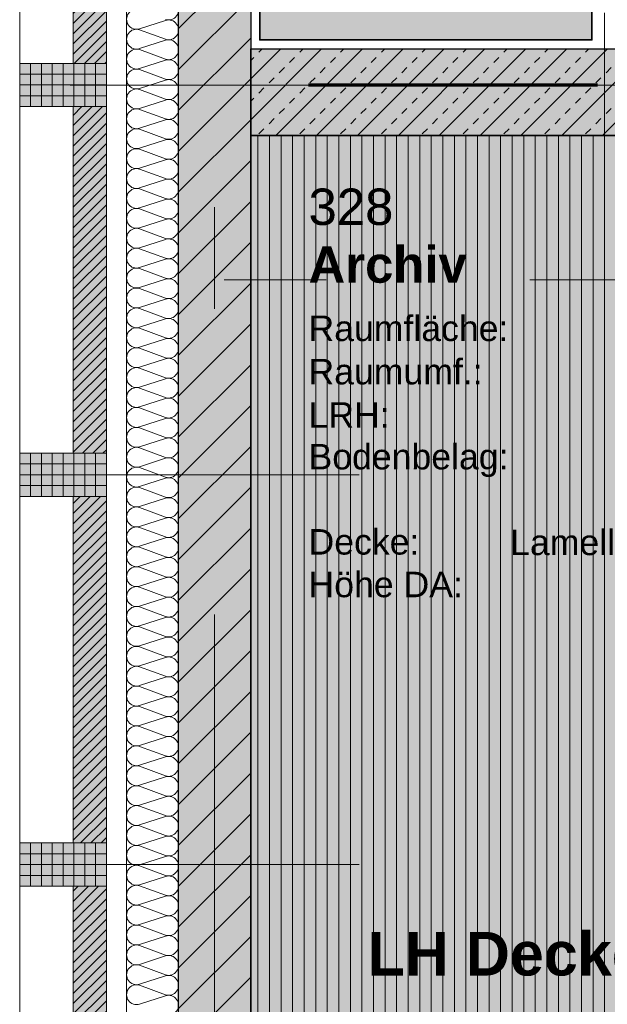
# Model space of a CAD drawing. Header units: metres. Extents: x -49 to 152, y -127 to 99.
# Tile 18 of 177: x -39.82 to -37.79, y -19.38 to -15.97. Entities that reach past the tile are written whole.
import ezdxf
from ezdxf.enums import TextEntityAlignment as Align

# ---------------------------------------------------------------- set-up
doc = ezdxf.new("R2010")
doc.units = ezdxf.units.M
doc.header["$PDMODE"] = 1
doc.header["$PDSIZE"] = -2
for name, pattern in [('Achsen 01', [5.291531, 3.175, -1.058062, 0.352704, -0.705764]), ('gestrichelt - 01', [2, 1, -1]), ('Raster 01', [2, 1, -1])]:
    doc.linetypes.add(name, pattern=pattern)
doc.layers.get('0').update_dxf_attribs({"lineweight": 25})
for name, color, linetype, lineweight, true_color in [('013_Beton und Stahlbetonarbeiten-000 Sichtbeton-331 tragende Au', 5, 'Continuous', 5, 0x0000ff), ('013_Beton und Stahlbetonarbeiten-000 Sichtbeton-341 tragende In', 5, 'Continuous', 5, 0x0000ff), ('014_Fassadenarbeiten-000 Aufsicht Betonfertigteile', 7, 'Continuous', 9, 0xc0c0c0), ('014_Fassadenarbeiten-330 mineralische Dämmung', 7, 'Continuous', 9, 0x666666), ('031_Metallbauarbeiten-350 Lamellendecke DS', 7, 'Continuous', 35, 0x666666), ('AV1-Achsen', 1, 'Achsen 01', 18, 0xff0000), ('AV1-Raster', 7, 'Raster 01', 9, 0xa6a6a6)]:
    doc.layers.add(name, color=color, linetype=linetype, lineweight=lineweight, true_color=true_color)
for name, color, linetype, lineweight in [('013_Beton und Stahlbetonarbeiten-320 Stahlbeton', 7, 'Continuous', 25), ('013_Beton und Stahlbetonarbeiten-330 Außenwände', 7, 'Continuous', 25), ('014_Fassadenarbeiten-330 Betonfertigteile vertikal', 7, 'Continuous', 9), ('014_Fassadenarbeiten-330 Filtermauerwerk 11.5cm', 7, 'Continuous', 9), ('_1.35m (3D)', 7, 'Continuous', 9), ('_GRU (2D)', 7, 'Continuous', 9), ('_OG 3 (2D)', 7, 'Continuous', 9), ('_OG 3 - DS (2D)', 7, 'Continuous', 9), ('AV1-Brandschutzkonzept-Brandschutzkonzept', 7, 'Continuous', 5), ('AV1-Schnitt Achsen', 7, 'Achsen 01', 18), ('AV1-Stempel-Raumstempel', 7, 'Continuous', 9), ('Bemaßung-Bemaßung', 7, 'Continuous', 9)]:
    doc.layers.add(name, color=color, linetype=linetype, lineweight=lineweight)
doc.layers.get('0').freeze()
doc.styles.add('Arial', font='arial.ttf')
doc.styles.add('Arial (bold)', font='arialbd.ttf')
doc.dimstyles.new('COE 50', dxfattribs={"dimtxt": 100.872396, "dimasz": 0.001414, "dimexe": 0.001, "dimexo": 0.01, "dimgap": 0.001, "dimtad": 1, "dimdec": 3, "dimtxsty": 'Arial', "dimblk": 'VW_SLASH-3', "dimblk1": 'VW_SLASH-3', "dimblk2": 'VW_SLASH-3', "dimcen": 0, "dimadec": 3, "dimazin": 0, "dimtfac": 0.8, "dimtdec": 3, "dimtix": 1, "dimtmove": 0, "dimatfit": 0, "dimldrblk": 'VW_SLASH-2', "dimfxl": 0.002, "dimfxlon": 1, "dimfrac": 2, "dimtolj": 1, "dimarcsym": 0})
pattern_1 = [(45, (0, 0), (0.01767767, -0.01767767), [])]
pattern_2 = [(-90, (0, 0), (0.0375, 0), [])]
pattern_3 = [(0, (0, 0), (2e-18, -0.0375), [])]
pattern_4 = [(45, (0, 0), (0.07071068, -0.07071068), [0.025, -0.025])]
pattern_5 = [(-135, (0.03106, -0.03313), (0.07071068, -0.07071068), [])]

# ---------------------------------------------------------------- blocks, each defined once
blk = doc.blocks.new('Group-4')
at = {"layer": 'AV1-Raster'}
for p, q in [((-37.8, -22.95), (-37.8, 1.35)), ((1.35, -16.2), (-40.5, -16.2)), ((1.35, -17.55), (-40.5, -17.55)), ((1.35, -18.9), (-40.5, -18.9))]:
    blk.add_line(p, q, dxfattribs=at)
blk = doc.blocks.new('1.35m (3D)')
at = {"layer": 'AV1-Raster', "color": 7}
blk.add_blockref('Group-4', (0, 0), dxfattribs=at)
blk = doc.blocks.new('OG 3 - DS (2D)')
at = {"layer": '031_Metallbauarbeiten-350 Lamellendecke DS', "linetype": 'Continuous', "lineweight": 0, "transparency": 33554508}
for color, points in [(5, [(-38.994, -14.881), (-37.844, -14.881), (-37.844, -16.044), (-38.994, -16.044)]), (254, [(-39.025, -16.375), (-36.525, -16.375), (-36.525, -21.385), (-39.025, -21.385)])]:
    blk.add_hatch(color=color, dxfattribs=at).paths.add_polyline_path(points)
at = {"layer": '031_Metallbauarbeiten-350 Lamellendecke DS', "linetype": 'Continuous', "lineweight": 9, "transparency": 33554508}
h = blk.add_hatch(dxfattribs=at)
h.set_pattern_fill('Lamellendecke', color=252, style=0, pattern_type=2)
h.set_pattern_definition([(90, (0, 0), (0.04, 0), [])])
h.paths.add_polyline_path([(-39.025, -16.375), (-36.525, -16.375), (-36.525, -21.385), (-39.025, -21.385)])
at = {"layer": '031_Metallbauarbeiten-350 Lamellendecke DS', "color": 251, "linetype": 'Continuous', "lineweight": 35, "transparency": 33554687, "flags": 128}
blk.add_lwpolyline([(-38.994, -14.881), (-37.844, -14.881), (-37.844, -16.044), (-38.994, -16.044)], close=True, dxfattribs=at)
at = {"layer": '031_Metallbauarbeiten-350 Lamellendecke DS', "flags": 128}
blk.add_lwpolyline([(-39.025, -16.375), (-36.525, -16.375), (-36.525, -21.385), (-39.025, -21.385)], close=True, dxfattribs=at)
at = {"layer": '031_Metallbauarbeiten-350 Lamellendecke DS', "insert": (-37.775, -19.2257), "char_height": 0.151309, "attachment_point": 5, "line_spacing_factor": 0.969122, "style": 'Arial (bold)'}
blk.add_mtext('LH Decke: 0,18m', dxfattribs=at)
blk = doc.blocks.new('Group-334')
at = {"layer": '014_Fassadenarbeiten-330 mineralische Dämmung', "transparency": 33554687, "flags": 128}
for points in [[(-19.4201, 39.32, 1.372583), (-19.3545, 39.32), (-19.3835, 39.41, -1.372995), (-19.3179, 39.41), (-19.3512, 39.32, 1.372583), (-19.2856, 39.32), (-19.3145, 39.41, -1.372995), (-19.2489, 39.41), (-19.2822, 39.32, 1.372583), (-19.2166, 39.32), (-19.2456, 39.41, -1.372995), (-19.18, 39.41), (-19.2133, 39.32, 1.372583), (-19.1477, 39.32), (-19.1766, 39.41, -1.372995), (-19.111, 39.41), (-19.1443, 39.32, 1.372583), (-19.0787, 39.32), (-19.1077, 39.41, -1.372995), (-19.0421, 39.41), (-19.0754, 39.32, 1.372583), (-19.0098, 39.32), (-19.0387, 39.41, -1.372995), (-18.9732, 39.41), (-19.0064, 39.32, 1.372583), (-18.9409, 39.32), (-18.9698, 39.41, -1.372995), (-18.9042, 39.41), (-18.9375, 39.32, 1.372583), (-18.8719, 39.32), (-18.9008, 39.41, -1.372995), (-18.8353, 39.41), (-18.8685, 39.32, 1.372583), (-18.803, 39.32), (-18.8319, 39.41, -1.372995), (-18.7663, 39.41), (-18.7996, 39.32, 1.372583), (-18.734, 39.32), (-18.7629, 39.41, -1.372995), (-18.6974, 39.41), (-18.7306, 39.32, 1.372583), (-18.6651, 39.32), (-18.694, 39.41, -1.372995), (-18.6284, 39.41), (-18.6617, 39.32, 1.372583), (-18.5961, 39.32), (-18.6251, 39.41, -1.372995), (-18.5595, 39.41), (-18.5928, 39.32, 1.372583), (-18.5272, 39.32), (-18.5561, 39.41, -1.372995), (-18.4905, 39.41), (-18.5238, 39.32, 1.372583), (-18.4582, 39.32), (-18.4872, 39.41, -1.372995), (-18.4216, 39.41), (-18.4549, 39.32, 1.372583), (-18.3893, 39.32), (-18.4182, 39.41, -1.372995), (-18.3527, 39.41), (-18.3859, 39.32, 1.372583), (-18.3204, 39.32), (-18.3493, 39.41, -1.372995), (-18.2837, 39.41), (-18.317, 39.32, 1.372583), (-18.2514, 39.32), (-18.2803, 39.41, -1.372995), (-18.2148, 39.41), (-18.248, 39.32, 1.372583), (-18.1825, 39.32), (-18.2114, 39.41, -1.372995), (-18.1458, 39.41), (-18.1791, 39.32, 1.372583), (-18.1135, 39.32), (-18.1424, 39.41, -1.372995), (-18.0769, 39.41), (-18.1101, 39.32, 1.372583), (-18.0446, 39.32), (-18.0735, 39.41, -1.372995), (-18.0079, 39.41), (-18.0412, 39.32, 1.372583), (-17.9756, 39.32), (-18.0046, 39.41, -1.372995), (-17.939, 39.41), (-17.9723, 39.32, 1.372583), (-17.9067, 39.32), (-17.9356, 39.41, -1.372995), (-17.87, 39.41), (-17.9033, 39.32, 1.372583), (-17.8377, 39.32), (-17.8667, 39.41, -1.372995), (-17.8011, 39.41), (-17.8344, 39.32, 1.372583), (-17.7688, 39.32), (-17.7977, 39.41, -1.372995), (-17.7322, 39.41), (-17.7654, 39.32, 1.372583), (-17.6999, 39.32), (-17.7288, 39.41, -1.372995), (-17.6632, 39.41), (-17.6965, 39.32, 1.372583), (-17.6309, 39.32), (-17.6598, 39.41, -1.372995), (-17.5943, 39.41), (-17.6275, 39.32, 1.372583), (-17.562, 39.32), (-17.5909, 39.41, -1.372995), (-17.5253, 39.41), (-17.5586, 39.32, 1.372583), (-17.493, 39.32), (-17.5219, 39.41, -1.372995), (-17.4564, 39.41), (-17.4896, 39.32, 1.372583), (-17.4241, 39.32), (-17.453, 39.41, -1.372995), (-17.3874, 39.41), (-17.4207, 39.32, 1.372583), (-17.3551, 39.32), (-17.3841, 39.41, -1.372995), (-17.3185, 39.41), (-17.3518, 39.32, 1.372583), (-17.2862, 39.32), (-17.3151, 39.41, -1.372995), (-17.2495, 39.41), (-17.2828, 39.32, 1.372583), (-17.2172, 39.32), (-17.2462, 39.41, -1.372995), (-17.1806, 39.41), (-17.2139, 39.32, 1.372583), (-17.1483, 39.32), (-17.1772, 39.41, -1.372995), (-17.1116, 39.41), (-17.1449, 39.32, 1.372583), (-17.0793, 39.32), (-17.1083, 39.41, -1.372995), (-17.0427, 39.41), (-17.076, 39.32, 1.372583), (-17.0104, 39.32), (-17.0393, 39.41, -1.372995), (-16.9738, 39.41), (-17.007, 39.32, 1.372583), (-16.9415, 39.32), (-16.9704, 39.41, -1.372995), (-16.9048, 39.41), (-16.9381, 39.32, 1.372583), (-16.8725, 39.32), (-16.9014, 39.41, -1.372995), (-16.8359, 39.41), (-16.8691, 39.32, 1.372583), (-16.8036, 39.32), (-16.8325, 39.41, -1.372995), (-16.7669, 39.41), (-16.8002, 39.32, 1.372583), (-16.7346, 39.32), (-16.7635, 39.41, -1.372995), (-16.698, 39.41), (-16.7313, 39.32, 1.372583), (-16.6657, 39.32), (-16.6946, 39.41, -1.372995), (-16.629, 39.41), (-16.6623, 39.32, 1.372583), (-16.5967, 39.32), (-16.6257, 39.41, -1.372995), (-16.5601, 39.41), (-16.5934, 39.32, 1.372583), (-16.5278, 39.32), (-16.5567, 39.41, -1.372995), (-16.4911, 39.41), (-16.5244, 39.32, 1.372583), (-16.4588, 39.32), (-16.4878, 39.41, -1.372995), (-16.4222, 39.41), (-16.4555, 39.32, 1.372583), (-16.3899, 39.32), (-16.4188, 39.41, -1.372995), (-16.3533, 39.41), (-16.3865, 39.32, 1.372583), (-16.321, 39.32), (-16.3499, 39.41, -1.372995), (-16.2843, 39.41), (-16.3176, 39.32, 1.372583), (-16.252, 39.32), (-16.2809, 39.41, -1.372995), (-16.2154, 39.41), (-16.2486, 39.32, 1.372583), (-16.1831, 39.32), (-16.212, 39.41, -1.372995), (-16.1464, 39.41), (-16.1797, 39.32, 1.372583), (-16.1141, 39.32), (-16.143, 39.41, -1.372995), (-16.0775, 39.41), (-16.1107, 39.32, 1.372583), (-16.0452, 39.32), (-16.0741, 39.41, -1.372995), (-16.0085, 39.41), (-16.0418, 39.32, 1.372583), (-15.9762, 39.32), (-16.0052, 39.41, -1.372995), (-15.9396, 39.41)], [(-15.9729, 39.32, 1.372583), (-15.9073, 39.32)]]:
    blk.add_lwpolyline(points, format="xyb", dxfattribs=at)
blk = doc.blocks.new('Group-335')
at = {"layer": '014_Fassadenarbeiten-330 mineralische Dämmung', "transparency": 33554687}
blk.add_blockref('Group-334', (0, 0), dxfattribs=at)
blk = doc.blocks.new('Parametric Object-53')
at = {"layer": '014_Fassadenarbeiten-330 mineralische Dämmung', "color": 7, "transparency": 33554687}
blk.add_blockref('Group-335', (0, 0), dxfattribs=at)
at = {"layer": '014_Fassadenarbeiten-330 mineralische Dämmung', "color": 0, "flags": 1}
for tag in ['IFC_UUID', 'instanceID', 'prm0_name', 'prm0_type', 'prm0_value', 'prm1_name', 'prm1_type', 'prm1_value', 'prm2_name', 'prm2_type', 'prm2_value', 'prm3_name', 'prm3_type', 'prm3_value', 'prm4_name', 'prm4_type', 'prm4_value', 'prm5_name', 'prm5_type', 'prm5_value', 'prm6_name', 'prm6_type', 'prm6_value']:
    blk.add_attdef(tag, (-39.4631, -21.9098), '', height=0.00018, dxfattribs=at)
blk = doc.blocks.new('VW_SLASH-3')
at = {"color": 0, "linetype": 'ByBlock', "lineweight": -2, "transparency": 16777216}
blk.add_line((0, 0), (-1, 0), dxfattribs=at)
at = {"color": 0, "linetype": 'Continuous', "lineweight": 15, "transparency": 16777216, "flags": 128}
blk.add_lwpolyline([(0.5, 0.5), (-0.5, -0.5)], dxfattribs=at)
blk = doc.blocks.new('*D685')
at = {"layer": 'Bemaßung-Bemaßung', "color": 0, "lineweight": -2}
for p, q in [((-42.225, -13.5), (-42.375, -13.5)), ((-42.325, -16.1293), (-42.325, -13.5707)), ((-42.225, -16.2), (-42.375, -16.2))]:
    blk.add_line(p, q, dxfattribs=at)
at = {"layer": 'Defpoints', "color": 0}
for p in [(-42.325, -13.5), (-39.15, -13.5), (-39.15, -16.2)]:
    blk.add_point(p, dxfattribs=at)
at = {"layer": 'Bemaßung-Bemaßung', "color": 0, "lineweight": -2, "xscale": 0.070693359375, "yscale": 0.070693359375, "zscale": 0.070693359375}
for p, rotation in [((-42.325, -13.5), 90), ((-42.325, -16.2), 270)]:
    blk.add_blockref('VW_SLASH-3', p, dxfattribs=dict(at, rotation=rotation))
at = {"layer": 'Bemaßung-Bemaßung', "color": 0, "insert": (-42.4356, -14.85), "char_height": 0.10087, "attachment_point": 5, "rotation": 90, "style": 'Arial'}
blk.add_mtext('\\A1;2,70', dxfattribs=at)
blk = doc.blocks.new('VW_SLASH-2')
at = {"color": 0, "linetype": 'ByBlock', "lineweight": -2, "transparency": 16777216}
blk.add_line((0, 0), (-1, 0), dxfattribs=at)
at = {"color": 0, "linetype": 'Continuous', "lineweight": 15, "transparency": 16777216, "flags": 128}
blk.add_lwpolyline([(0.5, 0.5), (-0.5, -0.5)], dxfattribs=at)
blk = doc.blocks.new('*D686')
at = {"layer": 'Bemaßung-Bemaßung', "color": 0, "lineweight": -2}
for p, q in [((-42.225, -16.2), (-42.375, -16.2)), ((-42.325, -21.5293), (-42.325, -16.2707)), ((-42.225, -21.6), (-42.375, -21.6))]:
    blk.add_line(p, q, dxfattribs=at)
at = {"layer": 'Defpoints', "color": 0}
for p in [(-42.325, -16.2), (-39.15, -16.2), (-39.15, -21.6)]:
    blk.add_point(p, dxfattribs=at)
at = {"layer": 'Bemaßung-Bemaßung', "color": 0, "lineweight": -2, "xscale": 0.070693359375, "yscale": 0.070693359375, "zscale": 0.070693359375}
for p, rotation in [((-42.325, -16.2), 90), ((-42.325, -21.6), 270)]:
    blk.add_blockref('VW_SLASH-3', p, dxfattribs=dict(at, rotation=rotation))
at = {"layer": 'Bemaßung-Bemaßung', "color": 0, "insert": (-42.4356, -18.9), "char_height": 0.10087, "attachment_point": 5, "rotation": 90, "style": 'Arial'}
blk.add_mtext('\\A1;5,40', dxfattribs=at)
blk = doc.blocks.new('*D791')
at = {"layer": 'Bemaßung-Bemaßung', "color": 0, "linetype": 'Continuous', "lineweight": -2}
for p, q in [((-40.225, -16.375), (-40.375, -16.375)), ((-40.325, -16.4457), (-40.325, -21.4043)), ((-40.225, -21.475), (-40.375, -21.475))]:
    blk.add_line(p, q, dxfattribs=at)
at = {"layer": 'Defpoints', "color": 0}
for p in [(-39.025, -16.375), (-40.325, -21.475), (-39.025, -21.475)]:
    blk.add_point(p, dxfattribs=at)
at = {"layer": 'Bemaßung-Bemaßung', "color": 0, "lineweight": -2, "xscale": 0.070693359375, "yscale": 0.070693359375, "zscale": 0.070693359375}
for p, rotation in [((-40.325, -16.375), 90), ((-40.325, -21.475), 270)]:
    blk.add_blockref('VW_SLASH-3', p, dxfattribs=dict(at, rotation=rotation))
at = {"layer": 'Bemaßung-Bemaßung', "color": 0, "insert": (-40.4356, -18.925), "char_height": 0.10087, "attachment_point": 5, "rotation": 90, "style": 'Arial'}
blk.add_mtext('\\A1;5,10', dxfattribs=at)
blk = doc.blocks.new('*D792')
at = {"layer": 'Bemaßung-Bemaßung', "color": 0, "linetype": 'Continuous', "lineweight": -2}
for p, q in [((-40.225, -16.075), (-40.375, -16.075)), ((-40.325, -16.1457), (-40.325, -16.3043)), ((-40.225, -16.375), (-40.375, -16.375))]:
    blk.add_line(p, q, dxfattribs=at)
at = {"layer": 'Defpoints', "color": 0}
for p in [(-39.025, -16.075), (-40.325, -16.375), (-39.025, -16.375)]:
    blk.add_point(p, dxfattribs=at)
at = {"layer": 'Bemaßung-Bemaßung', "color": 0, "lineweight": -2, "xscale": 0.070693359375, "yscale": 0.070693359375, "zscale": 0.070693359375}
for p, rotation in [((-40.325, -16.075), 90), ((-40.325, -16.375), 270)]:
    blk.add_blockref('VW_SLASH-3', p, dxfattribs=dict(at, rotation=rotation))
at = {"layer": 'Bemaßung-Bemaßung', "color": 0, "insert": (-40.4265, -16.225), "char_height": 0.10087, "attachment_point": 5, "rotation": 90, "style": 'Arial'}
blk.add_mtext('\\A1;30', dxfattribs=at)
blk = doc.blocks.new('*D793')
at = {"layer": 'Bemaßung-Bemaßung', "color": 0, "linetype": 'Continuous', "lineweight": -2}
for p, q in [((-40.225, -5.525), (-40.375, -5.525)), ((-40.325, -5.5957), (-40.325, -16.0043)), ((-40.225, -16.075), (-40.375, -16.075))]:
    blk.add_line(p, q, dxfattribs=at)
at = {"layer": 'Defpoints', "color": 0}
for p in [(-39.025, -5.525), (-40.325, -16.075), (-39.025, -16.075)]:
    blk.add_point(p, dxfattribs=at)
at = {"layer": 'Bemaßung-Bemaßung', "color": 0, "lineweight": -2, "xscale": 0.070693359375, "yscale": 0.070693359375, "zscale": 0.070693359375}
for p, rotation in [((-40.325, -5.525), 90), ((-40.325, -16.075), 270)]:
    blk.add_blockref('VW_SLASH-3', p, dxfattribs=dict(at, rotation=rotation))
at = {"layer": 'Bemaßung-Bemaßung', "color": 0, "insert": (-40.4356, -10.8), "char_height": 0.10087, "attachment_point": 5, "rotation": 90, "style": 'Arial'}
blk.add_mtext('\\A1;10,55', dxfattribs=at)
blk = doc.blocks.new('Raumstempel - Symbol - 1 (2D)')
at = {"layer": 'AV1-Stempel-Raumstempel', "attachment_point": 1, "line_spacing_factor": 0.967919, "style": 'Arial'}
for s, insert, char_height in [('Raumfläche:', (0.2, -0.6736), 0.088263), ('m²', (1.6225, -0.6736), 0.08826), ('Raumumf.:', (0.2, -0.8236), 0.08826), ('m', (1.6225, -0.8236), 0.0883), ('LRH:', (0.2, -0.9736), 0.08826), ('m', (1.6225, -0.9736), 0.0883), ('Bodenbelag:', (0.2, -1.118), 0.088263), ('Decke:', (0.2, -1.4131), 0.08826), ('Höhe DA:', (0.2, -1.5607), 0.08826), ('m', (1.6225, -1.5625), 0.0883)]:
    blk.add_mtext(s, dxfattribs=dict(at, insert=insert, char_height=char_height))
at = {"layer": 'AV1-Stempel-Raumstempel'}
for tag, style, p in [('Raumnummer', 'Arial', (0.2, -0.2337)), ('Raumname', 'Arial (bold)', (0.2, -0.4337))]:
    blk.add_attdef(tag, text='', height=0.1261, dxfattribs=dict(at, style=style)).set_placement(p, align=Align.TOP_LEFT)
at = {"layer": 'AV1-Stempel-Raumstempel', "style": 'Arial'}
for tag, p in [('Raumfläche', (1.5725, -0.6736)), ('Raumumfang', (1.5725, -0.8236)), ('LRH', (1.5725, -0.9736)), ('Bodenbelag', (1.7253, -1.1199)), ('Bodendetail', (1.7253, -1.2674)), ('Decke', (1.7278, -1.415)), ('Höhe_DA', (1.5725, -1.5625))]:
    blk.add_attdef(tag, text='', height=0.0883, dxfattribs=at).set_placement(p, align=Align.TOP_RIGHT)
blk = doc.blocks.new('Group-878')
at = {"layer": 'AV1-Achsen'}
blk.add_line((-39.15, -26.5), (-39.15, 4.9), dxfattribs=at)
blk = doc.blocks.new('Group-880')
at = {"layer": 'AV1-Achsen'}
blk.add_line((-43.35, -16.2), (4.2, -16.2), dxfattribs=at)
blk = doc.blocks.new('Group-885')
at = {"layer": 'AV1-Schnitt Achsen'}
blk.add_line((-43.35, -16.875), (4.2, -16.875), dxfattribs=at)
blk = doc.blocks.new('GRU (2D)')
at = {"layer": 'AV1-Achsen', "color": 7}
for name in ['Group-878', 'Group-880']:
    blk.add_blockref(name, (0, 0), dxfattribs=at)
at = {"layer": 'AV1-Schnitt Achsen', "color": 7}
blk.add_blockref('Group-885', (0, 0), dxfattribs=at)
blk = doc.blocks.new('OG 3 (2D)')
at = {"layer": '013_Beton und Stahlbetonarbeiten-320 Stahlbeton', "linetype": 'Continuous', "lineweight": 0, "true_color": 0xc0c0c0}
blk.add_hatch(color=9, dxfattribs=at).paths.add_polyline_path([(-39.025, -16.075), (-35.825, -16.075), (-35.825, -16.375), (-39.025, -16.375)])
at = {"layer": '013_Beton und Stahlbetonarbeiten-320 Stahlbeton', "linetype": 'Continuous', "lineweight": 13}
h = blk.add_hatch(dxfattribs=at)
h.set_pattern_fill('Stahlbeton', color=251, style=0, pattern_type=2)
h.set_pattern_definition(pattern_4)
h.paths.add_polyline_path([(-39.025, -16.075), (-35.825, -16.075), (-35.825, -16.375), (-39.025, -16.375)])
h = blk.add_hatch(dxfattribs=at)
h.set_pattern_fill('Stahlbeton-1', color=251, style=0, pattern_type=2)
h.set_pattern_definition(pattern_5)
h.paths.add_polyline_path([(-39.025, -16.075), (-35.825, -16.075), (-35.825, -16.375), (-39.025, -16.375)])
at = {"layer": '013_Beton und Stahlbetonarbeiten-330 Außenwände', "linetype": 'Continuous', "lineweight": 0, "true_color": 0xc0c0c0}
blk.add_hatch(color=9, dxfattribs=at).paths.add_polyline_path([(-39.275, 0.125), (-18.775, 0.125), (-18.775, -0.125), (-39.025, -0.125), (-39.025, -21.725), (-39.275, -21.725)])
at = {"layer": '013_Beton und Stahlbetonarbeiten-330 Außenwände', "linetype": 'Continuous', "lineweight": 13}
h = blk.add_hatch(dxfattribs=at)
h.set_pattern_fill('Stahlbeton', color=251, style=0, pattern_type=2)
h.set_pattern_definition(pattern_4)
h.paths.add_polyline_path([(-39.275, 0.125), (-18.775, 0.125), (-18.775, -0.125), (-39.025, -0.125), (-39.025, -21.725), (-39.275, -21.725)])
h = blk.add_hatch(dxfattribs=at)
h.set_pattern_fill('Stahlbeton-1', color=251, style=0, pattern_type=2)
h.set_pattern_definition(pattern_5)
h.paths.add_polyline_path([(-39.275, 0.125), (-18.775, 0.125), (-18.775, -0.125), (-39.025, -0.125), (-39.025, -21.725), (-39.275, -21.725)])
at = {"layer": '014_Fassadenarbeiten-330 Betonfertigteile vertikal', "linetype": 'Continuous', "lineweight": 0}
for points in [[(-39.525, -16.275), (-39.525, -16.125), (-39.825, -16.125), (-39.825, -16.275)], [(-39.525, -17.625), (-39.525, -17.475), (-39.825, -17.475), (-39.825, -17.625)], [(-39.525, -18.975), (-39.525, -18.825), (-39.825, -18.825), (-39.825, -18.975)]]:
    blk.add_hatch(color=9, dxfattribs=at).paths.add_polyline_path(points)
at = {"layer": '014_Fassadenarbeiten-330 Betonfertigteile vertikal', "linetype": 'Continuous', "lineweight": 9}
h = blk.add_hatch(dxfattribs=at)
h.set_pattern_fill('Stahlbetonfertigteil-1', color=8, style=0, pattern_type=2)
h.set_pattern_definition(pattern_2)
h.paths.add_polyline_path([(-39.525, -16.275), (-39.525, -16.125), (-39.825, -16.125), (-39.825, -16.275)])
at = {"layer": '014_Fassadenarbeiten-330 Betonfertigteile vertikal', "linetype": 'Continuous', "lineweight": 13}
h = blk.add_hatch(dxfattribs=at)
h.set_pattern_fill('Stahlbetonfertigteil', color=8, style=0, pattern_type=2)
h.set_pattern_definition(pattern_3)
h.paths.add_polyline_path([(-39.525, -16.275), (-39.525, -16.125), (-39.825, -16.125), (-39.825, -16.275)])
at = {"layer": '014_Fassadenarbeiten-330 Betonfertigteile vertikal', "linetype": 'Continuous', "lineweight": 9}
h = blk.add_hatch(dxfattribs=at)
h.set_pattern_fill('Stahlbetonfertigteil-1', color=8, style=0, pattern_type=2)
h.set_pattern_definition(pattern_2)
h.paths.add_polyline_path([(-39.525, -17.625), (-39.525, -17.475), (-39.825, -17.475), (-39.825, -17.625)])
at = {"layer": '014_Fassadenarbeiten-330 Betonfertigteile vertikal', "linetype": 'Continuous', "lineweight": 13}
h = blk.add_hatch(dxfattribs=at)
h.set_pattern_fill('Stahlbetonfertigteil', color=8, style=0, pattern_type=2)
h.set_pattern_definition(pattern_3)
h.paths.add_polyline_path([(-39.525, -17.625), (-39.525, -17.475), (-39.825, -17.475), (-39.825, -17.625)])
at = {"layer": '014_Fassadenarbeiten-330 Betonfertigteile vertikal', "linetype": 'Continuous', "lineweight": 9}
h = blk.add_hatch(dxfattribs=at)
h.set_pattern_fill('Stahlbetonfertigteil-1', color=8, style=0, pattern_type=2)
h.set_pattern_definition(pattern_2)
h.paths.add_polyline_path([(-39.525, -18.975), (-39.525, -18.825), (-39.825, -18.825), (-39.825, -18.975)])
at = {"layer": '014_Fassadenarbeiten-330 Betonfertigteile vertikal', "linetype": 'Continuous', "lineweight": 13}
h = blk.add_hatch(dxfattribs=at)
h.set_pattern_fill('Stahlbetonfertigteil', color=8, style=0, pattern_type=2)
h.set_pattern_definition(pattern_3)
h.paths.add_polyline_path([(-39.525, -18.975), (-39.525, -18.825), (-39.825, -18.825), (-39.825, -18.975)])
at = {"layer": '014_Fassadenarbeiten-330 Filtermauerwerk 11.5cm', "linetype": 'Continuous', "lineweight": 0, "true_color": 0xd19783}
for points in [[(-39.64, -14.925), (-39.525, -14.925), (-39.525, -16.125), (-39.64, -16.125)], [(-39.64, -16.275), (-39.525, -16.275), (-39.525, -17.475), (-39.64, -17.475)], [(-39.64, -17.625), (-39.525, -17.625), (-39.525, -18.825), (-39.64, -18.825)], [(-39.64, -18.975), (-39.525, -18.975), (-39.525, -20.175), (-39.64, -20.175)]]:
    blk.add_hatch(color=33, dxfattribs=at).paths.add_polyline_path(points)
at = {"layer": '014_Fassadenarbeiten-330 Filtermauerwerk 11.5cm', "linetype": 'Continuous', "lineweight": 9}
h = blk.add_hatch(dxfattribs=at)
h.set_pattern_fill('Mauerwerk Münster', color=8, style=0, pattern_type=2)
h.set_pattern_definition(pattern_1)
h.paths.add_polyline_path([(-39.64, -14.925), (-39.525, -14.925), (-39.525, -16.125), (-39.64, -16.125)])
h = blk.add_hatch(dxfattribs=at)
h.set_pattern_fill('Mauerwerk Münster', color=8, style=0, pattern_type=2)
h.set_pattern_definition(pattern_1)
h.paths.add_polyline_path([(-39.64, -16.275), (-39.525, -16.275), (-39.525, -17.475), (-39.64, -17.475)])
h = blk.add_hatch(dxfattribs=at)
h.set_pattern_fill('Mauerwerk Münster', color=8, style=0, pattern_type=2)
h.set_pattern_definition(pattern_1)
h.paths.add_polyline_path([(-39.64, -17.625), (-39.525, -17.625), (-39.525, -18.825), (-39.64, -18.825)])
h = blk.add_hatch(dxfattribs=at)
h.set_pattern_fill('Mauerwerk Münster', color=8, style=0, pattern_type=2)
h.set_pattern_definition(pattern_1)
h.paths.add_polyline_path([(-39.64, -18.975), (-39.525, -18.975), (-39.525, -20.175), (-39.64, -20.175)])
at = {"layer": '013_Beton und Stahlbetonarbeiten-000 Sichtbeton-331 tragende Au', "color": 30}
for points in [[(-39.075, -5.475), (-39.025, -5.525), (-39.075, -16.125), (-39.025, -16.075)], [(-39.075, -16.325), (-39.025, -16.375), (-39.075, -21.475), (-39.025, -21.475)]]:
    blk.add_solid(points, dxfattribs=at)
at = {"layer": '013_Beton und Stahlbetonarbeiten-000 Sichtbeton-341 tragende In', "color": 30}
for points in [[(-39.025, -16.075), (-35.825, -16.075), (-39.075, -16.125), (-35.875, -16.125)], [(-39.075, -16.325), (-35.875, -16.325), (-39.025, -16.375), (-35.825, -16.375)]]:
    blk.add_solid(points, dxfattribs=at)
at = {"layer": '013_Beton und Stahlbetonarbeiten-320 Stahlbeton', "flags": 128}
blk.add_lwpolyline([(-39.025, -16.075), (-35.825, -16.075), (-35.825, -16.375), (-39.025, -16.375)], close=True, dxfattribs=at)
at = {"layer": '013_Beton und Stahlbetonarbeiten-330 Außenwände', "flags": 128}
blk.add_lwpolyline([(-39.275, 0.125), (-18.775, 0.125), (-18.775, -0.125), (-39.025, -0.125), (-39.025, -21.725), (-39.275, -21.725)], close=True, dxfattribs=at)
at = {"layer": '014_Fassadenarbeiten-000 Aufsicht Betonfertigteile', "flags": 128}
blk.add_lwpolyline([(-39.455, 0.305), (-39.455, -21.905), (-39.825, -22.275), (-39.825, 0.675)], close=True, dxfattribs=at)
at = {"layer": '014_Fassadenarbeiten-330 Betonfertigteile vertikal', "flags": 128}
for points in [[(-39.525, -16.275), (-39.525, -16.125), (-39.825, -16.125), (-39.825, -16.275)], [(-39.525, -17.625), (-39.525, -17.475), (-39.825, -17.475), (-39.825, -17.625)], [(-39.525, -18.975), (-39.525, -18.825), (-39.825, -18.825), (-39.825, -18.975)]]:
    blk.add_lwpolyline(points, close=True, dxfattribs=at)
at = {"layer": '014_Fassadenarbeiten-330 Filtermauerwerk 11.5cm', "flags": 128}
for points in [[(-39.64, -14.925), (-39.525, -14.925), (-39.525, -16.125), (-39.64, -16.125)], [(-39.64, -16.275), (-39.525, -16.275), (-39.525, -17.475), (-39.64, -17.475)], [(-39.64, -17.625), (-39.525, -17.625), (-39.525, -18.825), (-39.64, -18.825)], [(-39.64, -18.975), (-39.525, -18.975), (-39.525, -20.175), (-39.64, -20.175)]]:
    blk.add_lwpolyline(points, close=True, dxfattribs=at)
at = {"layer": '014_Fassadenarbeiten-330 mineralische Dämmung', "flags": 128}
blk.add_lwpolyline([(-18.9, 0.305), (-18.9, 0.125), (-39.275, 0.125), (-39.275, -21.725), (-39.15, -21.725), (-39.15, -21.905), (-39.455, -21.905), (-39.455, 0.305)], close=True, dxfattribs=at)
at = {"layer": 'AV1-Brandschutzkonzept-Brandschutzkonzept', "color": 40, "linetype": 'gestrichelt - 01', "lineweight": 70, "true_color": 0xffc000, "transparency": 33554687}
blk.add_line((-35.825, -16.2), (-39.025, -16.2), dxfattribs=at)
at = {"layer": '014_Fassadenarbeiten-330 mineralische Dämmung', "rotation": 90}
blk.add_blockref('Parametric Object-53', (0, 0), dxfattribs=at)
at = {"layer": 'AV1-Stempel-Raumstempel'}
blk.add_blockref('Raumstempel - Symbol - 1 (2D)', (-39.025, -16.325), dxfattribs=at).add_auto_attribs({'Raumname': 'Archiv', 'Raumnummer': '328', 'Bodendetail': '(BA 4.1)', 'Raumfläche': '12,75', 'LRH': '3', 'Raumumfang': '15,2', 'Höhe_DA': '0,25', 'Decke': 'Lamellendecke', 'Bodenbelag': 'Parkett'})
at = {"layer": 'Bemaßung-Bemaßung', "linetype": 'Continuous'}
for base, p1, p2, text, picture, middle in [((-40.325, -16.075), (-39.025, -5.525), (-39.025, -16.075), '10,55', '*D793', (-40.4356, -10.8)), ((-40.325, -16.375), (-39.025, -16.075), (-39.025, -16.375), '30', '*D792', (-40.4265, -16.225)), ((-40.325, -21.475), (-39.025, -16.375), (-39.025, -21.475), '5,10', '*D791', (-40.4356, -18.925))]:
    dim = blk.add_linear_dim(base=base, p1=p1, p2=p2, angle=270, text=text, dimstyle='COE 50', override={"dimtxt": 0.100872, "dimasz": 0.070693, "dimexe": 0.05, "dimgap": 0.05, "dimpost": '<>', "dimtxsty": 'Arial', "dimtmove": 2, "dimfxl": 0.1}, dxfattribs=at)
    dim.commit()
    dim.dimension.update_dxf_attribs({"geometry": picture, "text_midpoint": middle})
at = {"layer": 'Bemaßung-Bemaßung', "color": 1}
for base, p1, p2, text, picture, middle in [((-42.325, -13.5), (-39.15, -16.2), (-39.15, -13.5), '2,70', '*D685', (-42.4356, -14.85)), ((-42.325, -16.2), (-39.15, -21.6), (-39.15, -16.2), '5,40', '*D686', (-42.4356, -18.9))]:
    dim = blk.add_linear_dim(base=base, p1=p1, p2=p2, angle=270, text=text, dimstyle='COE 50', override={"dimtxt": 0.100872, "dimasz": 0.070693, "dimexe": 0.05, "dimgap": 0.05, "dimpost": '<>', "dimtxsty": 'Arial', "dimtmove": 2, "dimfxl": 0.1}, dxfattribs=at)
    dim.commit()
    dim.dimension.update_dxf_attribs({"geometry": picture, "text_midpoint": middle})

msp = doc.modelspace()

# ---------------------------------------------------------------- block references
at = {"layer": '_1.35m (3D)'}
msp.add_blockref('1.35m (3D)', (0, 0), dxfattribs=at)

# ---------------------------------------------------------------- next in the draw order: block references
at = {"layer": '_OG 3 - DS (2D)'}
msp.add_blockref('OG 3 - DS (2D)', (0, 0), dxfattribs=at)

# ---------------------------------------------------------------- next in the draw order: block references
at = {"layer": '_OG 3 (2D)'}
msp.add_blockref('OG 3 (2D)', (0, 0), dxfattribs=at)

# ---------------------------------------------------------------- next in the draw order: block references
at = {"layer": '_GRU (2D)'}
msp.add_blockref('GRU (2D)', (0, 0), dxfattribs=at)

doc.saveas('drawing.dxf')
